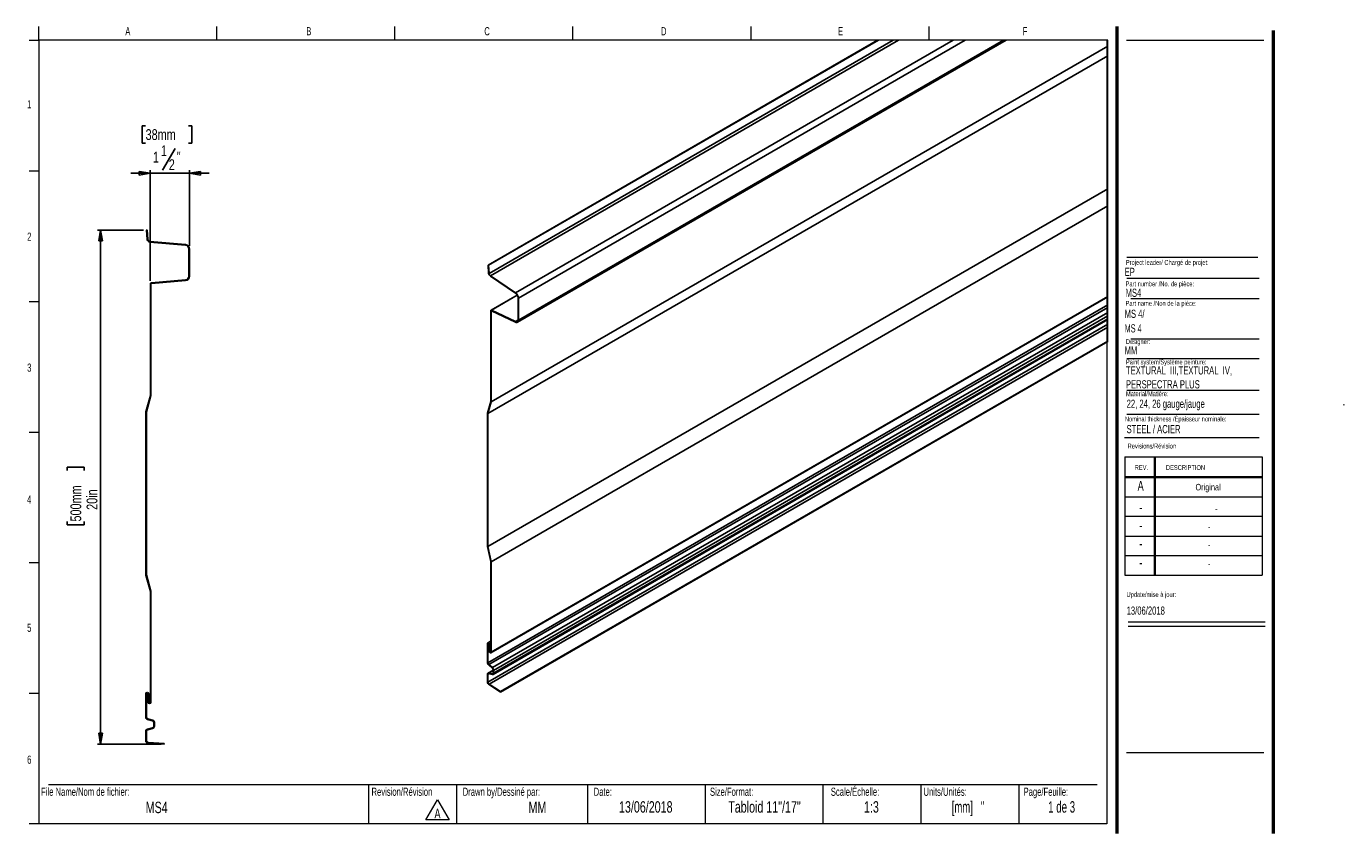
# Model space of a CAD drawing. Header units: inches. Extents: x 0.5 to 17.3, y 0.4 to 10.7.
import ezdxf

# ---------------------------------------------------------------- set-up
doc = ezdxf.new("R2010")
doc.units = ezdxf.units.IN
doc.header["$MEASUREMENT"] = 0
doc.layers.add('FORMAT', color=7, linetype='Continuous')
doc.styles.add('SLDTEXTSTYLE0', font='TXT', dxfattribs={"width": 0.7})
doc.styles.add('SLDTEXTSTYLE1', font='TXT', dxfattribs={"width": 0.633333})
doc.styles.add('SLDTEXTSTYLE2', font='TXT', dxfattribs={"width": 0.625})
doc.styles.add('SLDTEXTSTYLE3', font='TXT', dxfattribs={"width": 0.65})
doc.styles.add('SLDTEXTSTYLE4', font='TXT', dxfattribs={"width": 0.75})
doc.dimstyles.new('SLDDIMSTYLE0', dxfattribs={"dimtxt": 0.137795, "dimasz": 0.14, "dimexe": 0, "dimexo": 0.0625, "dimgap": 0.034449, "dimtad": 1, "dimdec": 0, "dimlfac": 3, "dimrnd": 1e-09, "dimzin": 12, "dimdsep": 46, "dimlunit": 5, "dimtxsty": 'SLDTEXTSTYLE4', "dimblk1": 'CLOSED', "dimblk2": 'CLOSED', "dimsah": 1, "dimcen": 0.09, "dimadec": 0, "dimazin": 3, "dimtfac": 1, "dimtdec": 0, "dimtofl": 0, "dimtmove": 0, "dimatfit": 3, "dimldrblk": 'CLOSED', "dimfxl": 1, "dimfrac": 2, "dimtolj": 1, "dimtzin": 12, "dimarcsym": 0})
doc.dimstyles.new('SLDDIMSTYLE1', dxfattribs={"dimtxt": 0.137795, "dimasz": 0.14, "dimexe": 0, "dimexo": 0.0625, "dimgap": 0.034449, "dimtad": 1, "dimdec": 6, "dimlfac": 3, "dimrnd": 1e-09, "dimzin": 12, "dimdsep": 46, "dimlunit": 5, "dimtxsty": 'SLDTEXTSTYLE4', "dimblk1": 'CLOSED', "dimblk2": 'CLOSED', "dimsah": 1, "dimcen": 0.09, "dimadec": 0, "dimazin": 3, "dimtfac": 1, "dimtmove": 0, "dimatfit": 0, "dimldrblk": 'CLOSED', "dimfxl": 1, "dimfrac": 2, "dimtolj": 1, "dimtzin": 12, "dimarcsym": 0})

# ---------------------------------------------------------------- blocks, each defined once
blk = doc.blocks.new('SW_NOTE_0')
at = {"color": 0, "linetype": 'Continuous', "lineweight": 0}
for p, q in [((-0.1, 0.016), (0.049, 0.273)), ((0.049, 0.273), (0.197, 0.016)), ((0.197, 0.016), (-0.1, 0.016))]:
    blk.add_line(p, q, dxfattribs=at)
at = {"color": 0, "linetype": 'Continuous', "lineweight": 0, "insert": (0.049, 0.161), "char_height": 0.125, "attachment_point": 2, "style": 'SLDTEXTSTYLE0'}
blk.add_mtext('A', dxfattribs=at)
blk = doc.blocks.new('SW_NOTE_1')
at = {"layer": 'FORMAT', "color": 0, "char_height": 0.10417, "attachment_point": 1, "style": 'SLDTEXTSTYLE0'}
for s, insert in [('TEXTURAL  III,TEXTURAL  IV,', (0, 0.134)), ('PERSPECTRA PLUS', (0, -0.044))]:
    blk.add_mtext(s, dxfattribs=dict(at, insert=insert))
blk = doc.blocks.new('_CLOSED')
at = {"color": 0, "linetype": 'ByBlock', "lineweight": -2}
for p, q in [((-1, 0.166667), (0, 0)), ((-1, 0.166667), (-1, -0.166667)), ((0, 0), (-1, -0.166667)), ((0, 0), (-1, 0))]:
    blk.add_line(p, q, dxfattribs=at)
blk = doc.blocks.new('_D')
at = {"layer": 'FORMAT'}
for p, q in [((1.96, 8.095), (1.373, 8.095)), ((1.413, 8.095), (1.413, 1.533)), ((0.988, 5.025), (0.988, 5.067)), ((0.988, 5.067), (1.206, 5.067)), ((1.206, 5.067), (1.206, 5.025)), ((0.988, 4.375), (0.988, 4.333)), ((0.988, 4.333), (1.206, 4.333)), ((1.206, 4.333), (1.206, 4.375)), ((2.185, 1.533), (1.373, 1.533))]:
    blk.add_line(p, q, dxfattribs=at)
at = {"layer": 'FORMAT', "xscale": 0.14, "yscale": 0.14}
for p, rotation in [((1.413, 8.095, -6.562), 90.0000000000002), ((1.413, 1.533, -6.562), 270.0000000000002)]:
    blk.add_blockref('_CLOSED', p, dxfattribs=dict(at, rotation=rotation))
at = {"layer": 'FORMAT', "char_height": 0.1378, "attachment_point": 1, "rotation": 90, "style": 'SLDTEXTSTYLE4'}
for s, insert in [('500mm', (1.029, 4.375)), ('20in', (1.235, 4.524))]:
    blk.add_mtext(s, dxfattribs=dict(at, insert=insert))
blk = doc.blocks.new('_D_1')
at = {"layer": 'FORMAT', "color": 250, "true_color": 0x454545}
for p, q in [((1.988, 9.423), (1.946, 9.423)), ((1.946, 9.423), (1.946, 9.205)), ((2.536, 9.423), (2.578, 9.423)), ((2.578, 9.423), (2.578, 9.205)), ((1.946, 9.205), (1.988, 9.205)), ((2.367, 9.136), (2.202, 8.861)), ((2.578, 9.205), (2.536, 9.205)), ((2.048, 8.82), (1.798, 8.82)), ((2.048, 7.445), (2.048, 8.86)), ((2.548, 8.82), (2.048, 8.82)), ((2.548, 7.892), (2.548, 8.86)), ((2.548, 8.82), (2.798, 8.82))]:
    blk.add_line(p, q, dxfattribs=at)
at = {"layer": 'FORMAT', "color": 250, "true_color": 0x454545, "xscale": 0.14, "yscale": 0.14}
blk.add_blockref('_CLOSED', (2.048, 8.82, -6.562), dxfattribs=at)
at = {"layer": 'FORMAT', "color": 250, "true_color": 0x454545, "xscale": 0.14, "yscale": 0.14, "rotation": 180.0000000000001}
blk.add_blockref('_CLOSED', (2.548, 8.82, -6.562), dxfattribs=at)
at = {"layer": 'FORMAT', "color": 250, "true_color": 0x454545, "attachment_point": 1, "style": 'SLDTEXTSTYLE4'}
for s, insert, char_height in [('38mm', (1.988, 9.382), 0.1378), ('1', (2.081, 9.093), 0.138), ('1', (2.183, 9.176), 0.138), ('"', (2.386, 9.096), 0.138), ('2', (2.284, 8.998), 0.138)]:
    blk.add_mtext(s, dxfattribs=dict(at, insert=insert, char_height=char_height))

msp = doc.modelspace()

# ---------------------------------------------------------------- linework, layer by layer
at = {"color": 7, "linetype": 'Continuous', "lineweight": 18}
for p, q in [((0.6262516, 10.51707317), (0.6262516, 10.69394495)), ((2.89708494, 10.51707317), (2.89708494, 10.69394495)), ((5.16791827, 10.51707317), (5.16791827, 10.69394495)), ((7.4387516, 10.51707317), (7.4387516, 10.69394495)), ((9.70958494, 10.69394495), (9.70958494, 10.51707317)), ((11.98041827, 10.69394495), (11.98041827, 10.51707317)), ((0.5012516, 10.51707317), (0.6262516, 10.51707317)), ((14.2512516, 10.51707317), (0.6262516, 10.51707317)), ((0.6262516, 10.51707317), (0.6262516, 0.51707317)), ((14.26393493, 10.51707321), (11.32632752, 10.51707321)), ((14.2512516, 10.51707317), (14.2512516, 0.51707317)), ((14.26393493, 6.67099042), (14.26393493, 10.51707321)), ((14.5012516, 10.51707317), (16.2512516, 10.51707317)), ((0.5012516, 8.8504065), (0.6262516, 8.8504065)), ((14.50528094, 7.4796461), (16.19286796, 7.4796461)), ((0.5012516, 7.18373984), (0.6262516, 7.18373984)), ((14.55782728, 7.22283311), (16.19286796, 7.22283311)), ((14.55782728, 6.70729719), (16.19286796, 6.70729719)), ((14.50528094, 6.45740283), (16.19286796, 6.45740283)), ((14.50528094, 6.05316409), (16.19286796, 6.05316409)), ((14.50528094, 5.74531323), (16.19286796, 5.74531323)), ((0.5012516, 5.51707317), (0.6262516, 5.51707317)), ((14.4754278, 5.446808), (16.19286796, 5.446808)), ((14.48119985, 5.19874946), (16.23119985, 5.19874946)), ((14.48119985, 5.19874946), (14.48119985, 3.68874946)), ((14.85619985, 5.19874946), (14.85619985, 3.68874946)), ((14.86619985, 5.19874946), (14.86619985, 3.68874946)), ((16.23119985, 5.19874946), (16.23119985, 3.68874946)), ((14.48119985, 4.94874946), (16.23119985, 4.94874946)), ((14.48119985, 4.93874946), (16.23119985, 4.93874946)), ((14.48119985, 4.68874946), (16.23119985, 4.68874946)), ((16.23119985, 4.43874946), (14.48119985, 4.43874946)), ((14.48119985, 4.18874946), (16.23119985, 4.18874946)), ((16.23119985, 3.93874946), (14.48119985, 3.93874946)), ((0.5012516, 3.8504065), (0.6262516, 3.8504065)), ((14.48119985, 3.68874946), (16.23119985, 3.68874946)), ((14.52153854, 3.094666), (16.27153854, 3.094666)), ((14.52153854, 3.03864953), (16.27153854, 3.03864953)), ((0.5012516, 2.18373984), (0.6262516, 2.18373984)), ((0.7512516, 1.01707317), (14.1262516, 1.01707317)), ((4.83168021, 1.01707317), (4.83168021, 0.51707317)), ((5.95393245, 1.01707317), (5.95393245, 0.51707317)), ((7.6262516, 1.01707317), (7.6262516, 0.51707317)), ((9.1262516, 1.01707317), (9.1262516, 0.51707317)), ((10.6262516, 1.01707317), (10.6262516, 0.51707317)), ((11.8762516, 1.01707317), (11.8762516, 0.51707317)), ((13.1262516, 1.01707317), (13.1262516, 0.51707317)), ((0.6262516, 0.51707317), (0.5012516, 0.51707317)), ((14.2512516, 0.51707317), (0.6262516, 0.51707317))]:
    msp.add_line(p, q, dxfattribs=at)
at = {"color": 7, "linetype": 'Continuous', "lineweight": 50}
for p, q in [((14.3762516, 10.69394495), (14.3762516, 0.39207317)), ((16.3762516, 0.39207317), (16.3762516, 10.64207317))]:
    msp.add_line(p, q, dxfattribs=at)
at = {"color": 7, "linetype": 'Continuous', "lineweight": 25}
for p, q in [((6.35680388, 7.64822817), (11.32632752, 10.51707321)), ((6.36267673, 7.6453911), (11.33711488, 10.51707321)), ((6.36973582, 7.54141414), (11.52428711, 10.51707321)), ((6.38691674, 7.51153921), (11.5932183, 10.51707321)), ((6.39701667, 5.900943), (14.26393493, 10.442418)), ((6.70810481, 7.29367221), (12.29180409, 10.51707321)), ((6.73294047, 6.9186507), (12.96626653, 10.51707321)), ((6.74467758, 7.22646988), (12.44478729, 10.51707321)), ((6.74467758, 6.94459222), (12.93306647, 10.51707321)), ((6.35575806, 5.75464821), (14.26393493, 10.31994141)), ((6.35575806, 4.05445642), (14.26393493, 8.61974952)), ((6.39701667, 3.86052582), (14.26393493, 8.40200102)), ((2.00811604, 8.09582068), (1.9998103, 8.09514299)), ((2.00979301, 7.97279519), (1.9998103, 8.09514299)), ((2.01809874, 7.97347288), (2.00811604, 8.09582068)), ((2.49589838, 7.9009911), (2.04167012, 7.94073092)), ((2.49662468, 7.90929272), (2.04239642, 7.94903255)), ((2.5400132, 7.50763868), (2.5400132, 7.85284823)), ((2.54834653, 7.50763868), (2.54834653, 7.85284823)), ((6.36386257, 7.54425122), (6.35680388, 7.64822817)), ((6.36267673, 7.6453911), (6.35680388, 7.64822817)), ((6.36973582, 7.54141414), (6.36267673, 7.6453911)), ((2.04834653, 5.9848554), (2.04834653, 7.40607566)), ((2.05667986, 5.98371046), (2.05667986, 7.40607566)), ((2.06255669, 7.42158332), (2.49589838, 7.45949581)), ((2.06328299, 7.4132817), (2.49662468, 7.45119419)), ((6.7075909, 7.28719005), (6.38640322, 7.50505707)), ((6.70810481, 7.29367221), (6.38691674, 7.51153921)), ((6.39313181, 2.69784805), (14.26393493, 7.24156595)), ((6.7277149, 7.26533922), (6.39434894, 7.07289112)), ((6.39701667, 2.70643441), (14.26393493, 7.24790956)), ((6.35575806, 2.57368305), (14.26393493, 7.1389763)), ((6.36726129, 2.54964916), (14.26393493, 7.10830181)), ((6.40117218, 7.0726259), (6.7075909, 6.92669112)), ((6.73878478, 6.94799391), (6.73878478, 7.22987157)), ((6.74467758, 6.94459222), (6.74467758, 7.22646988)), ((6.39112426, 5.90527959), (6.39112426, 7.06576388)), ((6.39701667, 5.900943), (6.39701667, 7.06236218)), ((6.40168571, 7.06555078), (6.70810481, 6.91961605)), ((6.41171094, 2.50998352), (14.26393493, 7.04297591)), ((6.42154727, 2.42443912), (14.26393493, 6.95175313)), ((6.42803964, 2.47586729), (14.26393493, 6.99943333)), ((6.42803964, 2.43878921), (14.26393493, 6.9623552)), ((6.35575806, 2.32642155), (14.26393493, 6.89171456)), ((6.37035337, 2.30000504), (14.26393493, 6.85687258)), ((6.5159299, 2.19816245), (14.26393493, 6.67099042)), ((6.51631396, 2.20473069), (14.26393493, 6.67733691)), ((1.98999828, 5.77652207), (2.04834653, 5.9848554)), ((1.99833161, 5.77537713), (2.05667986, 5.98371046)), ((6.34986565, 5.7589848), (6.39112426, 5.90527959)), ((6.35575806, 5.75464821), (6.39701667, 5.900943)), ((1.98999828, 3.6920438), (1.98999828, 5.77652207)), ((1.99833161, 3.69318873), (1.99833161, 5.77537713)), ((6.34986565, 4.05692313), (6.34986565, 5.7589848)), ((6.35575806, 4.05445642), (6.35575806, 5.75464821)), ((6.39112426, 3.86299253), (6.34986565, 4.05692313)), ((6.39701667, 3.86052582), (6.35575806, 4.05445642)), ((6.39112426, 2.70983586), (6.39112426, 3.86299253)), ((6.39701667, 2.70643441), (6.39701667, 3.86052582)), ((2.04834653, 3.48371046), (1.98999828, 3.6920438)), ((2.05667986, 3.4848554), (1.99833161, 3.69318873)), ((2.04834653, 2.07146431), (2.04834653, 3.48371046)), ((2.05667986, 2.07146431), (2.05667986, 3.4848554)), ((6.34986565, 2.5770849), (6.34986565, 2.81870429)), ((6.39112426, 2.84886604), (6.35375051, 2.82729065)), ((6.35575806, 2.57368305), (6.35575806, 2.81530245)), ((6.37049495, 2.8067951), (6.37049495, 2.72174506)), ((6.37638737, 2.80339364), (6.37638737, 2.71834321)), ((6.41015981, 2.50431443), (6.36571016, 2.54398007)), ((6.41171094, 2.50998352), (6.36726129, 2.54964916)), ((6.34986565, 2.32982301), (6.34986565, 2.42782923)), ((6.35575806, 2.32642155), (6.35575806, 2.42442778)), ((6.4221398, 2.47983976), (6.35616559, 2.4417538)), ((6.36571016, 2.44264044), (6.41015981, 2.43098546)), ((6.36726129, 2.43518047), (6.41171094, 2.4235255)), ((6.42214723, 2.44219067), (6.42214723, 2.47926914)), ((6.42803964, 2.43878921), (6.42803964, 2.47586729)), ((6.5159299, 2.19816245), (6.36996892, 2.2934368)), ((6.51631396, 2.20473069), (6.37035337, 2.30000504)), ((6.5159299, 2.19816245), (6.51631396, 2.20473069)), ((1.98999828, 1.87971746), (1.98999828, 2.17562352)), ((1.99833161, 1.87971746), (1.99833161, 2.17562352)), ((2.01917241, 2.17562352), (2.01917241, 2.07146431)), ((2.02750574, 2.17562352), (2.02750574, 2.07146431)), ((2.07746081, 1.84126399), (2.01459946, 1.85841612)), ((1.98999828, 1.57690124), (1.98999828, 1.69692737)), ((1.99833161, 1.57690124), (1.99833161, 1.69692737)), ((2.0752672, 1.83322456), (2.01240585, 1.85037668)), ((2.01240585, 1.72626814), (2.0752672, 1.74342027)), ((2.01459946, 1.71822871), (2.07746081, 1.73538083)), ((2.09221963, 1.76561802), (2.09221963, 1.8110268)), ((2.10055297, 1.76561802), (2.10055297, 1.8110268)), ((2.22484836, 1.53306506), (2.01842868, 1.54655257)), ((2.2253917, 1.54138066), (2.01897202, 1.55486817)), ((2.22484836, 1.53306506), (2.2253917, 1.54138066))]:
    msp.add_line(p, q, dxfattribs=at)
at = {"color": 8, "linetype": 'Continuous', "lineweight": 25}
for p, q in [((6.40117218, 7.0726259), (6.72954528, 7.2621915)), ((6.39701667, 7.06236218), (6.40215386, 7.06532785)), ((6.7075909, 6.92669112), (6.73865454, 6.94462365)), ((6.35575806, 2.81530245), (6.36312768, 2.8195569)), ((6.37638737, 2.80339364), (6.39112426, 2.81190099)), ((6.37638737, 2.71834321), (6.39112426, 2.72685056)), ((6.35575806, 2.42442778), (6.3721599, 2.43389608)), ((6.36571016, 2.44264044), (6.42214723, 2.47522079)), ((6.41015981, 2.43098546), (6.42157269, 2.43757405))]:
    msp.add_line(p, q, dxfattribs=at)
at = {"color": 7, "linetype": 'Continuous', "lineweight": 25, "flags": 128}
for points in [[(6.39112426, 7.06576388), (6.39131278, 7.06799862), (6.39187245, 7.0699388), (6.39278412, 7.07151794), (6.3940161, 7.07268187), (6.39552617, 7.07339066), (6.39726307, 7.07362009), (6.39916698, 7.0733622), (6.40117218, 7.0726259)], [(6.7075909, 6.92669112), (6.71381654, 6.92440525), (6.71972694, 6.9236047), (6.72511834, 6.92431686), (6.72980732, 6.92651737), (6.73363195, 6.93013076), (6.73646161, 6.93503313), (6.7381989, 6.94105637), (6.73878478, 6.94799391)], [(6.70810481, 6.91961605), (6.71540365, 6.91693599), (6.72233288, 6.91599739), (6.72865434, 6.91683235), (6.73415173, 6.91941233), (6.73863577, 6.9236488), (6.74195353, 6.9293965), (6.7439908, 6.93645837), (6.74467758, 6.94459222)], [(6.34986565, 2.81870429), (6.35087509, 2.82398149), (6.35374973, 2.82729026), (6.3580519, 2.82812605), (6.36312651, 2.82636216), (6.36820111, 2.82226688), (6.37250329, 2.81646364), (6.37537792, 2.80983634), (6.37638737, 2.80339364)], [(6.35575806, 2.81530245), (6.3563193, 2.81823496), (6.35791658, 2.82007317), (6.36030702, 2.8205378), (6.36312651, 2.81955769), (6.36594638, 2.81728223), (6.36833683, 2.81405755), (6.36993411, 2.81037529), (6.37049495, 2.8067951)], [(6.37049495, 2.72174506), (6.3715044, 2.71530236), (6.37437903, 2.70867467), (6.37868121, 2.70287182), (6.38375581, 2.69877654), (6.38883042, 2.69701265), (6.3931326, 2.69784844), (6.39600723, 2.70115681), (6.39701667, 2.70643441)], [(6.37638737, 2.71834321), (6.37694821, 2.71476341), (6.37854549, 2.71108075), (6.38093594, 2.70785647), (6.38375581, 2.70558101), (6.38657569, 2.7046009), (6.38896614, 2.70506514), (6.39056342, 2.70690373), (6.39112426, 2.70983586)], [(6.34986565, 2.42782923), (6.35015076, 2.43169611), (6.35099907, 2.4351308), (6.3523875, 2.4380422), (6.35427968, 2.44035364), (6.35662553, 2.44200372), (6.35936211, 2.44294824), (6.36241743, 2.44316218), (6.36571016, 2.44264044)], [(6.35575806, 2.42442778), (6.35596534, 2.42723475), (6.35658095, 2.42972845), (6.35758922, 2.43184238), (6.35896279, 2.43352023), (6.36066566, 2.43471819), (6.36265249, 2.4354038), (6.36487084, 2.43555946), (6.36726129, 2.43518047)], [(6.41015981, 2.43098546), (6.41265116, 2.43059084), (6.4149626, 2.43075276), (6.41703312, 2.43146731), (6.41880757, 2.43271533), (6.42023902, 2.43446397), (6.42128953, 2.43666707), (6.42193134, 2.43926558), (6.42214723, 2.44219067)], [(6.41171094, 2.4235255), (6.41510457, 2.42298773), (6.41825298, 2.42320831), (6.42107325, 2.42418177), (6.42349068, 2.42588191), (6.42544074, 2.42826414), (6.4268718, 2.43126471), (6.42774553, 2.43480423), (6.42803964, 2.43878921)]]:
    msp.add_lwpolyline(points, dxfattribs=at)
at = {"color": 7, "linetype": 'Continuous', "lineweight": 25}
for centre, radius, start, end in [((2.04472474, 7.97564537), 0.03504781, 184.664591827, 265), ((2.04472474, 7.97564537), 0.02671448, 184.664591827, 265), ((2.49168643, 7.85284823), 0.04832677, 360, 85), ((2.49168643, 7.85284823), 0.0566601, 360, 85), ((2.06391343, 7.40607566), 0.0155669, 95, 180), ((2.06391343, 7.40607566), 0.00723357, 95, 180), ((2.49168643, 7.50763868), 0.04832677, 275, 0), ((2.49168643, 7.50763868), 0.0566601, 275, 0), ((6.41876829, 7.54974896), 0.05518028, 185.718004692, 234.088611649), ((6.41158628, 7.54560434), 0.04205971, 185.717568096, 234.088406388), ((6.66378699, 7.22620367), 0.07508743, 2.799927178, 54.311931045), ((6.65674322, 7.2221673), 0.08803957, 2.801212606, 54.310510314), ((6.40006453, 7.06291194), 0.00309704, 58.435532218, 190.224702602), ((6.39746978, 2.57952488), 0.04766662, 182.934165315, 228.218909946), ((6.39031851, 2.57545474), 0.03460583, 182.934615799, 228.219291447), ((6.38613203, 2.47742261), 0.03606251, 2.935027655, 48.219280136), ((6.37898211, 2.47335312), 0.04912191, 2.93380876, 48.219585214), ((2.00875201, 2.17562352), 0.01875373, 0, 180), ((6.39695637, 2.33209389), 0.04714545, 182.760862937, 235.080168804), ((6.38994588, 2.32807031), 0.03422756, 182.761032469, 235.080908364), ((2.00875201, 2.17562352), 0.0104204, 0, 180), ((2.03792613, 2.07146431), 0.01875373, 180, 360), ((2.03792613, 2.07146431), 0.0104204, 180, 360), ((2.02041167, 1.87971746), 0.03041339, 180, 254.737989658), ((2.02041167, 1.87971746), 0.02208005, 180, 254.737989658), ((2.02041167, 1.69692737), 0.03041339, 105.262010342, 180), ((2.02041167, 1.69692737), 0.02208005, 105.262010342, 180), ((2.06921039, 1.8110268), 0.02300924, 360, 74.737989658), ((2.06921039, 1.76561802), 0.02300924, 285.262010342, 0), ((2.06921039, 1.8110268), 0.03134257, 360, 74.737989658), ((2.06921039, 1.76561802), 0.03134257, 285.262010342, 0), ((2.02041167, 1.57690124), 0.03041339, 180, 266.261593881), ((2.02041167, 1.57690124), 0.02208005, 180, 266.261593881)]:
    msp.add_arc(centre, radius, start, end, dxfattribs=at)
at = {"layer": 'FORMAT', "color": 250, "lineweight": 18, "true_color": 0x454545}
msp.add_line((14.50528094, 7.74778908), (16.17565424, 7.74778908), dxfattribs=at)
at = {"layer": 'FORMAT', "lineweight": 18}
msp.add_line((14.5012516, 1.42655357), (16.2512516, 1.42655357), dxfattribs=at)

# ---------------------------------------------------------------- block references
at = {"color": 7, "linetype": 'Continuous', "lineweight": 0}
msp.add_blockref('SW_NOTE_0', (5.66292394, 0.55004025), dxfattribs=at)
at = {"layer": 'FORMAT'}
msp.add_blockref('SW_NOTE_1', (14.4936793, 6.22195149), dxfattribs=at)

# ---------------------------------------------------------------- texts
at = {"color": 7, "linetype": 'Continuous', "lineweight": 0}
for s, insert, char_height, attachment_point, style in [('A', (1.76142579, 10.6839024), 0.10416667, 2, 'SLDTEXTSTYLE0'), ('B', (4.06958911, 10.6839024), 0.10416667, 2, 'SLDTEXTSTYLE0'), ('C', (6.34413178, 10.6839024), 0.10416667, 2, 'SLDTEXTSTYLE0'), ('D', (8.59747332, 10.6839024), 0.10416667, 2, 'SLDTEXTSTYLE0'), ('E', (10.8526565, 10.6839024), 0.10416667, 2, 'SLDTEXTSTYLE0'), ('F', (13.20742543, 10.6839024), 0.10416667, 2, 'SLDTEXTSTYLE0'), ('1', (0.5037246, 9.75182478), 0.10416667, 2, 'SLDTEXTSTYLE0'), ('2', (0.5037246, 8.06186262), 0.10416667, 2, 'SLDTEXTSTYLE0'), ('EP', (14.47701034, 7.61261449), 0.104166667, 1, 'SLDTEXTSTYLE0'), ('Project leader/ Chargé de projet:', (14.49277361, 7.71280373), 0.0625, 1, 'SLDTEXTSTYLE0'), ('Part number /No. de pièce:', (14.48926382, 7.43950417), 0.0625, 1, 'SLDTEXTSTYLE0'), ('MS4', (14.48926382, 7.34629318), 0.104166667, 1, 'SLDTEXTSTYLE0'), ('MM', (14.47701034, 6.6115619), 0.104166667, 1, 'SLDTEXTSTYLE0'), ('Designer:', (14.49277361, 6.70270676), 0.0625, 1, 'SLDTEXTSTYLE0'), ('Paint system/Système peinture:', (14.4936793, 6.44233934), 0.0625, 1, 'SLDTEXTSTYLE0'), ('3', (0.5037246, 6.39100017), 0.10416667, 2, 'SLDTEXTSTYLE0'), ('Nominal thickness /Épaisseur nominale:', (14.48027845, 5.71521348), 0.0625, 1, 'SLDTEXTSTYLE0'), ('-', (17.25790342, 5.92072099), 0.09375, 1, 'SLDTEXTSTYLE0'), ('STEEL / ACIER', (14.50193609, 5.60657576), 0.1041666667, 1, 'SLDTEXTSTYLE0'), ('Revisions/Révision', (14.51560122, 5.36941883), 0.0625, 1, 'SLDTEXTSTYLE0'), ('REV.', (14.60623117, 5.09512968), 0.0625, 1, 'SLDTEXTSTYLE0'), ('DESCRIPTION', (15.00414236, 5.09512968), 0.0625, 1, 'SLDTEXTSTYLE0'), ('A', (14.68204136, 4.89428093), 0.125, 2, 'SLDTEXTSTYLE0'), ('Original', (15.54196943, 4.85546175), 0.083333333, 2, 'SLDTEXTSTYLE0'), ('4', (0.5037246, 4.7085424), 0.10416667, 2, 'SLDTEXTSTYLE0'), ('-', (14.68335791, 4.61740373), 0.125, 2, 'SLDTEXTSTYLE0'), ('-', (15.64717395, 4.57858454), 0.08333333, 2, 'SLDTEXTSTYLE0'), ('-', (14.68335791, 4.38816527), 0.125, 2, 'SLDTEXTSTYLE0'), ('-', (15.55567278, 4.34934608), 0.08333333, 2, 'SLDTEXTSTYLE0'), ('-', (14.68335791, 4.15690015), 0.125, 2, 'SLDTEXTSTYLE0'), ('-', (15.55567278, 4.11808096), 0.08333333, 2, 'SLDTEXTSTYLE0'), ('-', (14.68335791, 3.91429561), 0.125, 2, 'SLDTEXTSTYLE0'), ('-', (15.55567278, 3.87547642), 0.08333333, 2, 'SLDTEXTSTYLE0'), ('Update/mise à jour:', (14.50090209, 3.47468308), 0.0625, 1, 'SLDTEXTSTYLE0'), ('13/06/2018', (14.50292977, 3.29031445), 0.104166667, 1, 'SLDTEXTSTYLE0'), ('5', (0.5037246, 3.07157689), 0.10416667, 2, 'SLDTEXTSTYLE0'), ('6', (0.5037246, 1.38784093), 0.10416667, 2, 'SLDTEXTSTYLE0'), ('Scale/Échelle:', (10.72938767, 0.97867855), 0.1041666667, 1, 'SLDTEXTSTYLE0'), ('File Name/Nom de fichier:', (0.65493189, 0.97867855), 0.1041666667, 1, 'SLDTEXTSTYLE0'), ('Revision/Révision', (4.87009835, 0.97867855), 0.1041666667, 1, 'SLDTEXTSTYLE0'), ('Drawn by/Dessiné par:', (6.03329934, 0.97867855), 0.1041666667, 1, 'SLDTEXTSTYLE0'), ('Date:', (7.70350905, 0.97867855), 0.104166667, 1, 'SLDTEXTSTYLE0'), ('Size/Format:', (9.18750927, 0.97867855), 0.1041666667, 1, 'SLDTEXTSTYLE0'), ('Units/Unités:', (11.91111672, 0.97867855), 0.1041666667, 1, 'SLDTEXTSTYLE0'), ('Page/Feuille:', (13.18799756, 0.97867855), 0.1041666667, 1, 'SLDTEXTSTYLE0'), ('MS4', (2.12927628, 0.79939677), 0.145833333, 2, 'SLDTEXTSTYLE0'), ('MM', (6.98639338, 0.79939676), 0.145833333, 2, 'SLDTEXTSTYLE0'), ('13/06/2018', (8.36878578, 0.80596202), 0.145833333, 2, 'SLDTEXTSTYLE0'), ('Tabloid 11"/17"', (9.88310669, 0.80596202), 0.1458333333, 2, 'SLDTEXTSTYLE0'), ('1:3', (11.24744214, 0.80596202), 0.145833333, 2, 'SLDTEXTSTYLE0'), ('[mm]   "', (12.47899807, 0.80596202), 0.145833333, 2, 'SLDTEXTSTYLE2'), ('1 de 3', (13.67421983, 0.80596202), 0.145833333, 2, 'SLDTEXTSTYLE1')]:
    msp.add_mtext(s, dxfattribs=dict(at, insert=insert, char_height=char_height, attachment_point=attachment_point, style=style))
at = {"layer": 'FORMAT', "attachment_point": 1}
for s, insert, char_height, style in [('MS 4/', (14.47701034, 7.07848563), 0.104166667, 'SLDTEXTSTYLE0'), ('Part name /Non de la pièce:', (14.48926382, 7.1904184), 0.0625, 'SLDTEXTSTYLE0'), ('MS 4', (14.47701034, 6.89222649), 0.104166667, 'SLDTEXTSTYLE3'), ('Material/Matière:', (14.4936793, 6.0368173), 0.0625, 'SLDTEXTSTYLE0'), ('22, 24, 26 gauge/jauge', (14.503118, 5.93042578), 0.1041666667, 'SLDTEXTSTYLE0')]:
    msp.add_mtext(s, dxfattribs=dict(at, insert=insert, char_height=char_height, style=style))

# ---------------------------------------------------------------- dimensions: what is measured, and where the dimension line sits
at = {"layer": 'FORMAT', "color": 250, "true_color": 0x454545}
dim = msp.add_linear_dim(base=(2.04834653, 8.82027938), p1=(2.54834653, 7.85284823), p2=(2.04834653, 7.40607566), dimstyle='SLDDIMSTYLE1', dxfattribs=at)
dim.commit()
dim.dimension.update_dxf_attribs({"geometry": '_D_1', "text_midpoint": (2.2618773, 8.82027938), "dimtype": 160})
at = {"layer": 'FORMAT'}
dim = msp.add_linear_dim(base=(1.41257046, 1.53306506), p1=(1.9998103, 8.09514299), p2=(2.22484836, 1.53306506), angle=90, dimstyle='SLDDIMSTYLE0', dxfattribs=at)
dim.commit()
dim.dimension.update_dxf_attribs({"geometry": '_D', "text_midpoint": (1.41257046, 4.70005236), "dimtype": 160})

doc.saveas('drawing.dxf')
